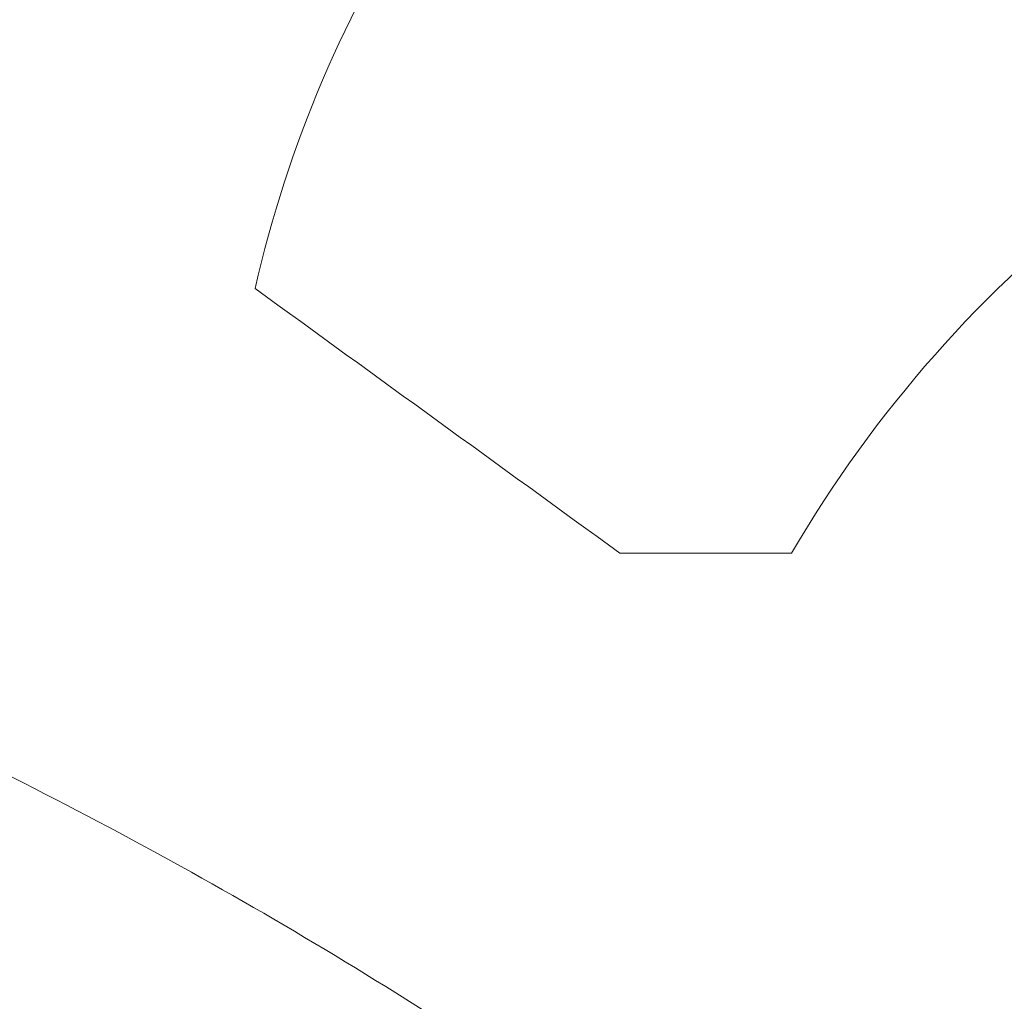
# Model space of a CAD drawing. Header units: inches. Extents: x 37.5 to 70.3, y 17.4 to 61.6.
# Tile 160 of 256: x 53.7 to 54.6, y 40.5 to 41.4. Entities that reach past the tile are written whole.
import ezdxf

# ---------------------------------------------------------------- set-up
doc = ezdxf.new("R2010")
doc.units = ezdxf.units.IN
doc.header["$MEASUREMENT"] = 0
doc.layers.add('10_CLOSED_AREAS', color=7, linetype='Continuous', lineweight=18)

msp = doc.modelspace()

# ---------------------------------------------------------------- linework, layer by layer
at = {"layer": '10_CLOSED_AREAS'}
for points, knots in [([(54.09611, 41.55403), (54.16206, 41.73675), (54.20806, 41.92606), (54.23329, 42.11867), (54.27661, 42.11867), (54.31993, 42.11867), (54.36325, 42.11867), (54.44902, 41.84007), (54.70306, 41.57377), (54.72066, 41.28039), (54.60256, 41.18999), (54.50324, 41.07742), (54.42824, 40.94898), (54.37625, 40.94898), (54.32426, 40.94898), (54.27228, 40.94898), (54.16181, 41.02913), (54.05134, 41.10927), (53.94087, 41.18942), (53.97026, 41.31931), (54.02285, 41.44282), (54.09611, 41.55403)], [0, 0, 0, 0, 0.142857, 0.142857, 0.142857, 0.285714, 0.285714, 0.285714, 0.428571, 0.428571, 0.428571, 0.571429, 0.571429, 0.571429, 0.714286, 0.714286, 0.714286, 0.857143, 0.857143, 0.857143, 1, 1, 1, 1]), ([(54.5139, 38.8271), (54.53329, 39.0573), (54.28496, 39.27536), (54.21032, 39.4994), (54.18576, 39.62227), (54.1612, 39.74513), (54.13664, 39.86799), (54.14719, 40.07369), (54.15775, 40.27939), (54.16831, 40.48508), (53.97673, 40.61242), (53.77519, 40.72409), (53.56566, 40.81902), (53.27227, 40.60786), (52.93535, 40.465), (52.57959, 40.40091), (52.44827, 40.43539), (52.30899, 40.42237), (52.18634, 40.36414), (52.43589, 40.11982), (52.68543, 39.8755), (52.93497, 39.63118), (53.37192, 39.11838), (53.69289, 38.5172), (53.87588, 37.86882), (54.05623, 37.72532), (54.32061, 37.73235), (54.5452, 37.73235), (55.00069, 37.69737), (55.45863, 37.75151), (55.8934, 37.89175), (56.12796, 37.92255), (56.35067, 38.01311), (56.54016, 38.15474), (56.50979, 38.27521), (56.45097, 38.38663), (56.36862, 38.47965), (56.17727, 38.47963), (55.93758, 38.44743), (55.75799, 38.38589), (55.66853, 38.4132), (55.57476, 38.42362), (55.48148, 38.41661), (55.36686, 38.45006), (55.25223, 38.4835), (55.13761, 38.51694), (55.03669, 38.60456), (54.90144, 38.64159), (54.76996, 38.6176), (54.85809, 38.4444), (54.81281, 38.23314), (54.66144, 38.11127), (54.51008, 37.9894), (54.29403, 37.99025), (54.14362, 38.11331), (53.99322, 38.23636), (53.9496, 38.44797), (54.03909, 38.62047), (54.12857, 38.79297), (54.32668, 38.87919), (54.5139, 38.8271)], [0, 0, 0, 0, 0.05, 0.05, 0.05, 0.1, 0.1, 0.1, 0.15, 0.15, 0.15, 0.2, 0.2, 0.2, 0.25, 0.25, 0.25, 0.3, 0.3, 0.3, 0.35, 0.35, 0.35, 0.4, 0.4, 0.4, 0.45, 0.45, 0.45, 0.5, 0.5, 0.5, 0.55, 0.55, 0.55, 0.6, 0.6, 0.6, 0.65, 0.65, 0.65, 0.7, 0.7, 0.7, 0.75, 0.75, 0.75, 0.8, 0.8, 0.8, 0.85, 0.85, 0.85, 0.9, 0.9, 0.9, 0.95, 0.95, 0.95, 1, 1, 1, 1])]:
    msp.add_open_spline(points, degree=3, knots=knots, dxfattribs=at)

doc.saveas('drawing.dxf')
